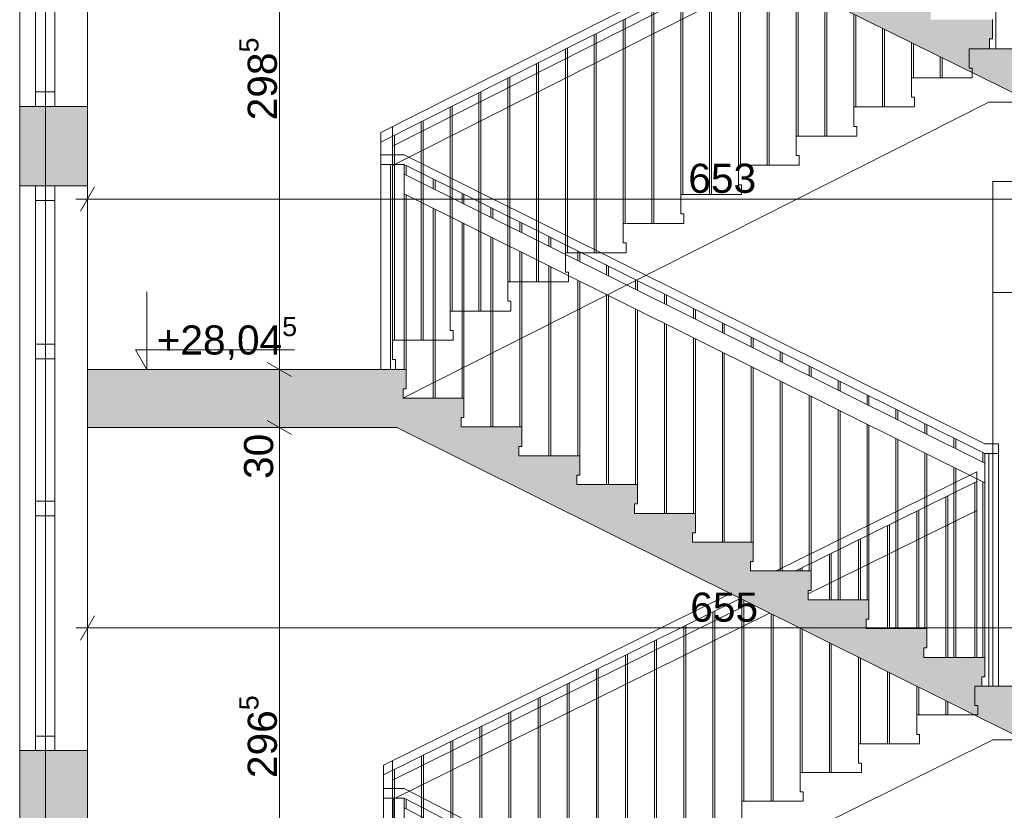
# Paper-space layout 'A-15 INWENTARYZACJA - PRZEKRÓJ' of a CAD drawing. Header units: millimetres. Extents: x 0 to 594, y 0 to 550.
# Tile 24 of 62: x 79 to 130, y 420 to 460. Entities that reach past the tile are written whole.
import ezdxf
from ezdxf.xclip import XClip

# ---------------------------------------------------------------- set-up
doc = ezdxf.new("R2010")
doc.units = ezdxf.units.MM
doc.header["$MEASUREMENT"] = 0
doc.header["$XCLIPFRAME"] = 0
doc.linetypes.add('DASHDOTX2', pattern=[1000, 500, -250, 0, -250])
doc.linetypes.add('PRZERYWANA', pattern=[5.64444, 2.82222, -2.82222])
for name, color, linetype, lineweight, true_color in [('A__balustrada_Nr_pióra__161', 7, 'Continuous', 5, 0x949494), ('A_osie_Nr_pióra__16', 7, 'Continuous', 5, 0x0f0f0f), ('A_pochwyt_Nr_pióra__161', 7, 'Continuous', 5, 0x949494), ('A_schody_Nr_pióra__9', 7, 'Continuous', 13, 0xadadad), ('A_stolarka_Nr_pióra__9', 7, 'Continuous', 13, 0xadadad), ('A_widok_Nr_pióra__121', 7, 'Continuous', 5, 0xcacaca)]:
    doc.layers.add(name, color=color, linetype=linetype, lineweight=lineweight, true_color=true_color)
doc.layers.add('A_podrys', color=7, linetype='Continuous')
doc.layers.add('A_ściany', color=7, linetype='Continuous')
for name, color, linetype, lineweight in [('A_schody_Nr_pióra__1', 7, 'Continuous', 20), ('A_stolarka_Nr_pióra__1', 7, 'Continuous', 20), ('A_strop_Nr_pióra__1', 7, 'Continuous', 20), ('A_wymiary_Nr_pióra__1', 7, 'Continuous', 20), ('A_wymiary_Nr_pióra__2', 8, 'Continuous', 13), ('A_ściany_Nr_pióra__1', 7, 'Continuous', 20)]:
    doc.layers.add(name, color=color, linetype=linetype, lineweight=lineweight)
doc.styles.add('STYL_AUTOMATYCZNY_1', font='arial.ttf')
doc.styles.add('STYL_AUTOMATYCZNY_4', font='arial.ttf')

# ---------------------------------------------------------------- blocks, each defined once
blk = doc.blocks.new('Rysunek_2_2', base_point=(-1563.001, -181.131))
at = {"linetype": 'Continuous', "lineweight": 0, "true_color": 0x000000}
h = blk.add_hatch(color=18, dxfattribs=at)
h.paths.add_polyline_path([(78.971, 521.258), (82.471, 521.258), (82.471, 526.771), (144.471, 526.771), (144.471, 492.058), (128.571, 492.058), (128.571, 487.833), (144.178, 487.833), (144.178, 485.033), (148.171, 485.033), (148.171, 458.833), (128.921, 458.833), (128.921, 459.335), (129.071, 459.335), (129.071, 460.335), (125.881, 460.335), (125.881, 460.838), (126.031, 460.838), (126.031, 461.838), (122.841, 461.838), (122.841, 462.34), (122.991, 462.34), (122.991, 463.34), (119.801, 463.34), (119.801, 463.842), (119.951, 463.842), (119.951, 464.842), (116.761, 464.842), (116.761, 465.345), (116.911, 465.345), (116.911, 466.345), (113.721, 466.345), (113.721, 466.847), (113.871, 466.847), (113.871, 467.847), (110.681, 467.847), (110.681, 468.349), (110.831, 468.349), (110.831, 469.349), (107.641, 469.349), (107.641, 469.851), (107.791, 469.851), (107.791, 470.851), (104.601, 470.851), (104.601, 471.354), (104.751, 471.354), (104.751, 472.354), (101.561, 472.354), (101.561, 472.856), (101.711, 472.856), (101.711, 473.856), (98.521, 473.856), (98.521, 474.358), (98.671, 474.358), (98.671, 475.358), (95.471, 475.358), (82.471, 475.358), (82.471, 472.158), (98.571, 472.158), (131.1, 456.083), (143.951, 456.083), (143.951, 452.033), (147.971, 452.033), (147.971, 425.983), (128.521, 425.983), (128.521, 426.467), (128.671, 426.467), (128.671, 427.467), (125.541, 427.467), (125.541, 427.951), (125.691, 427.951), (125.691, 428.951), (122.561, 428.951), (122.561, 429.435), (122.711, 429.435), (122.711, 430.435), (119.581, 430.435), (119.581, 430.92), (119.731, 430.92), (119.731, 431.92), (116.601, 431.92), (116.601, 432.404), (116.751, 432.404), (116.751, 433.404), (113.621, 433.404), (113.621, 433.888), (113.771, 433.888), (113.771, 434.888), (110.641, 434.888), (110.641, 435.372), (110.791, 435.372), (110.791, 436.372), (107.661, 436.372), (107.661, 436.856), (107.811, 436.856), (107.811, 437.856), (104.681, 437.856), (104.681, 438.34), (104.831, 438.34), (104.831, 439.34), (101.701, 439.34), (101.701, 439.824), (101.851, 439.824), (101.851, 440.824), (98.721, 440.824), (98.721, 441.308), (98.871, 441.308), (98.871, 442.308), (98.321, 442.308), (82.471, 442.308), (82.471, 439.308), (98.4, 439.308), (130.728, 423.208), (144.291, 423.208), (144.291, 419.148), (147.671, 419.148), (147.671, 393.008), (128.121, 393.008), (128.121, 393.522), (128.271, 393.522), (128.271, 394.522), (125.181, 394.522), (125.181, 395.035), (125.331, 395.035), (125.331, 396.035), (122.241, 396.035), (122.241, 396.549), (122.391, 396.549), (122.391, 397.549), (119.301, 397.549), (119.301, 398.063), (119.451, 398.063), (119.451, 399.063), (116.361, 399.063), (116.361, 399.576), (116.511, 399.576), (116.511, 400.576), (113.421, 400.576), (113.421, 401.09), (113.571, 401.09), (113.571, 402.09), (110.481, 402.09), (110.481, 402.604), (110.631, 402.604), (110.631, 403.604), (107.541, 403.604), (107.541, 404.117), (107.691, 404.117), (107.691, 405.117), (104.601, 405.117), (104.601, 405.631), (104.751, 405.631), (104.751, 406.631), (101.661, 406.631), (101.661, 407.145), (101.811, 407.145), (101.811, 408.145), (98.721, 408.145), (98.721, 408.658), (98.871, 408.658), (98.871, 409.658), (95.671, 409.658), (82.471, 409.658), (82.471, 406.408), (98.817, 406.408), (131.205, 389.733), (143.851, 389.733), (143.851, 385.843), (147.471, 385.843), (147.471, 359.733), (128.121, 359.733), (128.121, 360.245), (128.271, 360.245), (128.271, 361.245), (125.091, 361.245), (125.091, 361.756), (125.241, 361.756), (125.241, 362.756), (122.061, 362.756), (122.061, 363.267), (122.211, 363.267), (122.211, 364.267), (119.031, 364.267), (119.031, 364.779), (119.181, 364.779), (119.181, 365.779), (116.001, 365.779), (116.001, 366.29), (116.151, 366.29), (116.151, 367.29), (112.971, 367.29), (112.971, 367.801), (113.121, 367.801), (113.121, 368.801), (109.941, 368.801), (109.941, 369.313), (110.091, 369.313), (110.091, 370.313), (106.911, 370.313), (106.911, 370.824), (107.061, 370.824), (107.061, 371.824), (103.881, 371.824), (103.881, 372.335), (104.031, 372.335), (104.031, 373.335), (100.851, 373.335), (100.851, 373.847), (101.001, 373.847), (101.001, 374.847), (97.821, 374.847), (97.821, 375.358), (97.971, 375.358), (97.971, 376.358), (94.771, 376.358), (82.471, 376.358), (82.471, 373.208), (97.746, 373.208), (130.725, 356.758), (144.201, 356.758), (144.201, 353.088), (148.071, 353.088), (148.071, 326.658), (128.521, 326.658), (128.521, 327.154), (128.671, 327.154), (128.671, 328.154), (125.521, 328.154), (125.521, 328.649), (125.671, 328.649), (125.671, 329.649), (122.521, 329.649), (122.521, 330.145), (122.671, 330.145), (122.671, 331.145), (119.521, 331.145), (119.521, 331.64), (119.671, 331.64), (119.671, 332.64), (116.521, 332.64), (116.521, 333.135), (116.671, 333.135), (116.671, 334.135), (113.521, 334.135), (113.521, 334.631), (113.671, 334.631), (113.671, 335.631), (110.521, 335.631), (110.521, 336.126), (110.671, 336.126), (110.671, 337.126), (107.521, 337.126), (107.521, 337.622), (107.671, 337.622), (107.671, 338.622), (104.521, 338.622), (104.521, 339.117), (104.671, 339.117), (104.671, 340.117), (101.521, 340.117), (101.521, 340.613), (101.671, 340.613), (101.671, 341.613), (98.521, 341.613), (98.521, 342.108), (98.671, 342.108), (98.671, 343.108), (95.471, 343.108), (82.471, 343.108), (82.471, 340.108), (98.177, 340.108), (131.528, 323.483), (144.014, 323.483), (144.014, 319.913), (147.971, 319.913), (147.971, 293.683), (147.771, 293.683), (128.421, 293.683), (128.421, 294.185), (128.571, 294.185), (128.571, 295.185), (125.441, 295.185), (125.441, 295.688), (125.591, 295.688), (125.591, 296.688), (122.461, 296.688), (122.461, 297.19), (122.611, 297.19), (122.611, 298.19), (119.481, 298.19), (119.481, 298.692), (119.631, 298.692), (119.631, 299.692), (116.501, 299.692), (116.501, 300.195), (116.651, 300.195), (116.651, 301.195), (113.521, 301.195), (113.521, 301.697), (113.671, 301.697), (113.671, 302.697), (110.541, 302.697), (110.541, 303.199), (110.691, 303.199), (110.691, 304.199), (107.561, 304.199), (107.561, 304.701), (107.711, 304.701), (107.711, 305.701), (104.581, 305.701), (104.581, 306.204), (104.731, 306.204), (104.731, 307.204), (101.601, 307.204), (101.601, 307.706), (101.751, 307.706), (101.751, 308.706), (98.621, 308.706), (98.621, 309.208), (98.771, 309.208), (98.771, 310.208), (95.571, 310.208), (82.471, 310.208), (82.471, 307.008), (98.657, 307.008), (131.337, 290.533), (143.821, 290.533), (143.821, 286.843), (147.771, 286.843), (147.771, 260.633), (128.171, 260.633), (128.121, 260.633), (128.121, 261.099), (128.271, 261.099), (128.271, 262.099), (125.161, 262.099), (125.161, 262.565), (125.311, 262.565), (125.311, 263.565), (122.201, 263.565), (122.201, 264.031), (122.351, 264.031), (122.351, 265.031), (119.241, 265.031), (119.241, 265.497), (119.391, 265.497), (119.391, 266.497), (116.281, 266.497), (116.281, 266.963), (116.431, 266.963), (116.431, 267.963), (113.321, 267.963), (113.321, 268.429), (113.471, 268.429), (113.471, 269.429), (110.361, 269.429), (110.361, 269.895), (110.511, 269.895), (110.511, 270.895), (107.401, 270.895), (107.401, 271.36), (107.551, 271.36), (107.551, 272.36), (104.441, 272.36), (104.441, 272.826), (104.591, 272.826), (104.591, 273.826), (101.481, 273.826), (101.481, 274.292), (101.631, 274.292), (101.631, 275.292), (98.521, 275.292), (98.521, 275.758), (98.671, 275.758), (98.671, 276.758), (95.471, 276.758), (82.471, 276.758), (82.471, 273.908), (97.936, 273.908), (129.941, 258.058), (144.279, 258.058), (144.279, 254.058), (148.071, 254.058), (148.171, 254.058), (148.171, 227.858), (148.071, 227.858), (128.821, 227.858), (128.821, 228.317), (128.971, 228.317), (128.971, 229.317), (125.791, 229.317), (125.791, 229.776), (125.941, 229.776), (125.941, 230.776), (122.761, 230.776), (122.761, 231.235), (122.911, 231.235), (122.911, 232.235), (119.731, 232.235), (119.731, 232.695), (119.881, 232.695), (119.881, 233.695), (116.701, 233.695), (116.701, 234.154), (116.851, 234.154), (116.851, 235.154), (113.671, 235.154), (113.671, 235.613), (113.821, 235.613), (113.821, 236.613), (110.641, 236.613), (110.641, 237.072), (110.791, 237.072), (110.791, 238.072), (107.611, 238.072), (107.611, 238.531), (107.761, 238.531), (107.761, 239.531), (104.581, 239.531), (104.581, 239.99), (104.731, 239.99), (104.731, 240.99), (101.551, 240.99), (101.551, 241.449), (101.701, 241.449), (101.701, 242.449), (98.521, 242.449), (98.521, 242.908), (98.671, 242.908), (98.671, 243.908), (95.471, 243.908), (82.471, 243.908), (82.471, 257.508), (80.778, 257.508), (80.778, 257.458), (79.778, 257.458), (79.778, 257.508), (78.971, 257.508), (78.971, 128.858), (78.971, 108.706), (172.701, 108.706), (223.521, 108.706), (304.19, 108.706), (545.864, 108.706), (545.864, 212.647), (540.844, 212.647), (540.844, 210.897), (524.894, 210.897), (524.894, 211.43), (525.044, 211.43), (525.044, 212.43), (521.953, 212.43), (521.953, 212.963), (522.103, 212.963), (522.103, 213.963), (519.012, 213.963), (519.012, 214.496), (519.162, 214.496), (519.162, 215.496), (516.071, 215.496), (516.071, 216.029), (516.221, 216.029), (516.221, 217.029), (513.13, 217.029), (513.13, 217.562), (513.28, 217.562), (513.28, 218.562), (510.189, 218.562), (510.189, 219.095), (510.339, 219.095), (510.339, 220.095), (507.248, 220.095), (507.248, 220.628), (507.398, 220.628), (507.398, 221.628), (504.307, 221.628), (504.307, 222.161), (504.457, 222.161), (504.457, 223.161), (501.366, 223.161), (501.366, 223.694), (501.516, 223.694), (501.516, 224.694), (498.425, 224.694), (498.425, 225.226), (498.575, 225.226), (498.575, 226.226), (495.849, 226.226), (495.484, 226.226), (495.484, 226.759), (495.634, 226.759), (495.634, 227.759), (495.554, 227.759), (477.104, 227.759), (477.104, 254.109), (479.494, 254.109), (479.494, 257.939), (494.161, 257.939), (524.302, 242.503), (527.184, 241.027), (540.844, 241.027), (540.844, 243.977), (524.714, 243.977), (524.714, 244.505), (524.864, 244.505), (524.864, 245.505), (521.731, 245.505), (521.731, 246.033), (521.881, 246.033), (521.881, 247.033), (518.748, 247.033), (518.748, 247.56), (518.898, 247.56), (518.898, 248.56), (515.765, 248.56), (515.765, 249.088), (515.915, 249.088), (515.915, 250.088), (512.782, 250.088), (512.782, 250.616), (512.932, 250.616), (512.932, 251.616), (509.799, 251.616), (509.799, 252.144), (509.949, 252.144), (509.949, 253.144), (506.816, 253.144), (506.816, 253.671), (506.966, 253.671), (506.966, 254.671), (503.833, 254.671), (503.833, 255.199), (503.983, 255.199), (503.983, 256.199), (500.85, 256.199), (500.85, 256.727), (501, 256.727), (501, 257.727), (497.867, 257.727), (497.867, 258.255), (498.017, 258.255), (498.017, 259.255), (495.067, 259.255), (494.884, 259.255), (494.884, 259.782), (495.034, 259.782), (495.034, 260.782), (494.924, 260.782), (494.774, 260.782), (491.904, 260.782), (476.524, 260.782), (476.494, 260.782), (476.494, 287.012), (478.924, 287.012), (478.924, 290.882), (494.18, 290.882), (524.493, 275.514), (528.116, 273.677), (540.844, 273.677), (540.844, 276.987), (527.733, 276.987), (524.904, 276.987), (524.904, 277.513), (525.054, 277.513), (525.054, 278.513), (521.894, 278.513), (521.894, 279.039), (522.044, 279.039), (522.044, 280.039), (518.884, 280.039), (518.884, 280.565), (519.034, 280.565), (519.034, 281.565), (515.874, 281.565), (515.874, 282.091), (516.024, 282.091), (516.024, 283.091), (512.864, 283.091), (512.864, 283.617), (513.014, 283.617), (513.014, 284.617), (509.854, 284.617), (509.854, 285.143), (510.004, 285.143), (510.004, 286.143), (506.844, 286.143), (506.844, 286.669), (506.994, 286.669), (506.994, 287.669), (503.834, 287.669), (503.834, 288.195), (503.984, 288.195), (503.984, 289.195), (500.824, 289.195), (500.824, 289.721), (500.974, 289.721), (500.974, 290.721), (497.814, 290.721), (497.814, 291.247), (497.964, 291.247), (497.964, 292.247), (494.804, 292.247), (494.804, 292.271), (494.804, 292.773), (494.954, 292.773), (494.954, 293.773), (494.924, 293.773), (494.454, 293.773), (476.824, 293.773), (476.824, 319.773), (478.994, 319.773), (478.994, 323.723), (495.855, 323.723), (524.618, 308.913), (528.086, 307.127), (540.844, 307.127), (540.844, 310.427), (524.954, 310.427), (524.954, 310.959), (525.104, 310.959), (525.104, 311.959), (521.98, 311.959), (521.98, 312.49), (522.13, 312.49), (522.13, 313.49), (519.006, 313.49), (519.006, 314.021), (519.156, 314.021), (519.156, 315.021), (516.032, 315.021), (516.032, 315.553), (516.182, 315.553), (516.182, 316.553), (513.058, 316.553), (513.058, 317.084), (513.208, 317.084), (513.208, 318.084), (510.084, 318.084), (510.084, 318.615), (510.234, 318.615), (510.234, 319.615), (507.11, 319.615), (507.11, 320.147), (507.26, 320.147), (507.26, 321.147), (504.136, 321.147), (504.136, 321.678), (504.286, 321.678), (504.286, 322.678), (501.162, 322.678), (501.162, 323.21), (501.312, 323.21), (501.312, 324.21), (498.188, 324.21), (498.188, 324.741), (498.338, 324.741), (498.338, 325.741), (495.214, 325.741), (495.214, 325.759), (495.214, 326.272), (495.364, 326.272), (495.364, 327.272), (494.884, 327.272), (492.234, 327.272), (476.744, 327.272), (476.744, 353.502), (479.104, 353.502), (479.104, 357.272), (494.171, 357.272), (524.472, 342.222), (527.824, 340.557), (540.844, 340.557), (540.844, 343.717), (524.834, 343.717), (524.834, 344.21), (524.984, 344.21), (524.984, 345.21), (521.828, 345.21), (521.828, 345.703), (521.978, 345.703), (521.978, 346.703), (518.822, 346.703), (518.822, 347.196), (518.972, 347.196), (518.972, 348.196), (515.816, 348.196), (515.816, 348.689), (515.966, 348.689), (515.966, 349.689), (512.81, 349.689), (512.81, 350.182), (512.96, 350.182), (512.96, 351.182), (509.804, 351.182), (509.804, 351.676), (509.954, 351.676), (509.954, 352.676), (506.798, 352.676), (506.798, 353.169), (506.948, 353.169), (506.948, 354.169), (503.792, 354.169), (503.792, 354.662), (503.942, 354.662), (503.942, 355.662), (503.693, 355.662), (500.786, 355.662), (500.786, 356.155), (500.936, 356.155), (500.936, 357.155), (500.69, 357.155), (497.78, 357.155), (497.78, 357.648), (497.93, 357.648), (497.93, 358.648), (497.687, 358.648), (495.09, 358.648), (494.774, 358.648), (494.774, 359.141), (494.924, 359.141), (494.924, 360.141), (476.674, 360.141), (476.674, 386.401), (478.894, 386.401), (478.894, 389.901), (495.646, 389.901), (524.664, 375.537), (528.34, 373.717), (540.844, 373.717), (540.844, 377.057), (524.974, 377.057), (524.974, 377.542), (525.124, 377.542), (525.124, 378.542), (521.974, 378.542), (521.974, 379.027), (522.124, 379.027), (522.124, 380.027), (518.974, 380.027), (518.974, 380.512), (519.124, 380.512), (519.124, 381.512), (515.974, 381.512), (515.974, 381.997), (516.124, 381.997), (516.124, 382.997), (512.974, 382.997), (512.974, 383.482), (513.124, 383.482), (513.124, 384.482), (509.974, 384.482), (509.974, 384.967), (510.124, 384.967), (510.124, 385.967), (506.974, 385.967), (506.974, 386.452), (507.124, 386.452), (507.124, 387.452), (503.974, 387.452), (503.974, 387.937), (504.124, 387.937), (504.124, 388.937), (500.974, 388.937), (500.974, 389.422), (501.124, 389.422), (501.124, 390.422), (497.974, 390.422), (497.974, 390.907), (498.124, 390.907), (498.124, 391.907), (494.974, 391.907), (494.974, 392.392), (495.124, 392.392), (495.124, 393.392), (476.594, 393.392), (476.594, 419.552), (478.984, 419.552), (478.984, 423.322), (494.208, 423.322), (524.534, 408.57), (528.158, 406.807), (540.844, 406.807), (540.844, 410.087), (524.844, 410.087), (524.844, 410.563), (524.994, 410.563), (524.994, 411.563), (521.81, 411.563), (521.81, 412.039), (521.96, 412.039), (521.96, 413.039), (518.776, 413.039), (518.776, 413.515), (518.926, 413.515), (518.926, 414.515), (515.742, 414.515), (515.742, 414.991), (515.892, 414.991), (515.892, 415.991), (512.708, 415.991), (512.708, 416.467), (512.858, 416.467), (512.858, 417.467), (509.674, 417.467), (509.674, 417.943), (509.824, 417.943), (509.824, 418.943), (506.64, 418.943), (506.64, 419.419), (506.79, 419.419), (506.79, 420.419), (503.606, 420.419), (503.606, 420.895), (503.756, 420.895), (503.756, 421.895), (500.572, 421.895), (500.572, 422.37), (500.722, 422.37), (500.722, 423.37), (497.538, 423.37), (497.538, 423.846), (497.688, 423.846), (497.688, 424.846), (494.504, 424.846), (494.504, 425.322), (494.654, 425.322), (494.654, 426.322), (476.524, 426.322), (476.524, 452.452), (478.296, 452.452), (478.296, 456.352), (494.145, 456.352), (527.939, 439.877), (540.844, 439.877), (540.844, 442.957), (525.044, 442.957), (525.044, 443.423), (525.194, 443.423), (525.194, 444.423), (522.038, 444.423), (522.038, 444.888), (522.188, 444.888), (522.188, 445.888), (519.032, 445.888), (519.032, 446.354), (519.182, 446.354), (519.182, 447.354), (516.026, 447.354), (516.026, 447.819), (516.176, 447.819), (516.176, 448.819), (513.02, 448.819), (513.02, 449.285), (513.17, 449.285), (513.17, 450.285), (510.014, 450.285), (510.014, 450.75), (510.164, 450.75), (510.164, 451.75), (507.008, 451.75), (507.008, 452.215), (507.158, 452.215), (507.158, 453.215), (504.002, 453.215), (504.002, 453.681), (504.152, 453.681), (504.152, 454.681), (500.996, 454.681), (500.996, 455.146), (501.146, 455.146), (501.146, 456.146), (497.99, 456.146), (497.99, 456.612), (498.14, 456.612), (498.14, 457.612), (494.984, 457.612), (494.984, 458.077), (495.134, 458.077), (495.134, 459.077), (476.554, 459.077), (476.554, 485.297), (478.654, 485.297), (478.654, 488.687), (540.844, 488.687), (540.844, 485.317), (545.864, 485.317), (545.864, 508.739), (540.844, 508.739), (540.844, 506.896), (346.273, 506.896), (346.273, 532.459), (344.115, 532.459), (344.115, 530.095), (82.471, 530.095), (82.471, 532.459), (78.971, 532.459)])
h.paths.add_polyline_path([(95.471, 211.358), (82.471, 211.358), (82.471, 241.358), (97.329, 241.358), (131.386, 224.958), (144.133, 224.958), (144.133, 221.358), (148.071, 221.358), (148.071, 194.858), (128.521, 194.858), (128.521, 195.358), (128.671, 195.358), (128.671, 196.358), (125.521, 196.358), (125.521, 196.858), (125.671, 196.858), (125.671, 197.858), (122.521, 197.858), (122.521, 198.358), (122.671, 198.358), (122.671, 199.358), (119.521, 199.358), (119.521, 199.858), (119.671, 199.858), (119.671, 200.858), (116.521, 200.858), (116.521, 201.358), (116.671, 201.358), (116.671, 202.358), (113.521, 202.358), (113.521, 202.858), (113.671, 202.858), (113.671, 203.858), (110.521, 203.858), (110.521, 204.358), (110.671, 204.358), (110.671, 205.358), (107.521, 205.358), (107.521, 205.858), (107.671, 205.858), (107.671, 206.858), (104.521, 206.858), (104.521, 207.358), (104.671, 207.358), (104.671, 208.358), (101.521, 208.358), (101.521, 208.858), (101.671, 208.858), (101.671, 209.858), (98.521, 209.858), (98.521, 210.358), (98.671, 210.358), (98.671, 211.358)], flags=0)
h.paths.add_polyline_path([(82.471, 145.158), (82.471, 175.258), (98.262, 175.258), (131.328, 158.558), (144.571, 158.558), (144.571, 155.088), (147.971, 155.088), (147.971, 128.858), (126.421, 128.858), (126.421, 129.488), (126.571, 129.488), (126.571, 130.488), (123.477, 130.488), (123.477, 131.118), (123.627, 131.118), (123.627, 132.118), (120.532, 132.118), (120.532, 132.748), (120.682, 132.748), (120.682, 133.748), (117.588, 133.748), (117.588, 134.378), (117.738, 134.378), (117.738, 135.378), (114.643, 135.378), (114.643, 136.008), (114.793, 136.008), (114.793, 137.008), (111.699, 137.008), (111.699, 137.638), (111.849, 137.638), (111.849, 138.638), (108.754, 138.638), (108.754, 139.268), (108.904, 139.268), (108.904, 140.268), (105.81, 140.268), (105.81, 140.898), (105.96, 140.898), (105.96, 141.898), (102.865, 141.898), (102.865, 142.528), (103.015, 142.528), (103.015, 143.528), (99.921, 143.528), (99.921, 144.158), (100.071, 144.158), (100.071, 145.158), (96.871, 145.158)], flags=0)
h.paths.add_polyline_path([(98.571, 178.358), (82.471, 178.358), (82.471, 208.858), (97.167, 208.858), (130.967, 191.958), (144.129, 191.958), (144.129, 188.388), (147.871, 188.388), (147.871, 161.858), (131.471, 161.858), (128.271, 161.858), (128.121, 161.858), (128.121, 162.358), (128.271, 162.358), (128.271, 163.358), (125.151, 163.358), (125.151, 163.858), (125.301, 163.858), (125.301, 164.858), (122.181, 164.858), (122.181, 165.358), (122.331, 165.358), (122.331, 166.358), (119.211, 166.358), (119.211, 166.858), (119.361, 166.858), (119.361, 167.858), (116.241, 167.858), (116.241, 168.358), (116.391, 168.358), (116.391, 169.358), (113.271, 169.358), (113.271, 169.858), (113.421, 169.858), (113.421, 170.858), (110.301, 170.858), (110.301, 171.358), (110.451, 171.358), (110.451, 172.358), (107.331, 172.358), (107.331, 172.858), (107.481, 172.858), (107.481, 173.858), (104.361, 173.858), (104.361, 174.358), (104.511, 174.358), (104.511, 175.358), (101.391, 175.358), (101.391, 175.858), (101.541, 175.858), (101.541, 176.858), (98.421, 176.858), (98.421, 177.358), (98.571, 177.358)], flags=0)
h.paths.add_polyline_path([(150.524, 494.366), (170.201, 494.366), (170.201, 116.835), (150.524, 116.835)], flags=0)
h.paths.add_polyline_path([(172.701, 496.906), (150.524, 496.906), (150.524, 507.797), (150.524, 526.771), (195.183, 526.771), (195.183, 496.906)], flags=0)
h.paths.add_polyline_path([(172.701, 224.871), (222.021, 224.871), (222.021, 215.858), (223.521, 215.858), (223.521, 227.858), (172.701, 227.858), (172.701, 257.637), (222.021, 257.637), (222.021, 248.858), (223.521, 248.858), (223.521, 260.633), (172.701, 260.633), (172.701, 290.657), (222.021, 290.657), (222.021, 281.633), (223.521, 281.633), (223.521, 293.683), (172.701, 293.683), (172.701, 323.677), (222.021, 323.677), (222.021, 314.683), (223.521, 314.683), (223.521, 326.858), (172.701, 326.858), (172.701, 356.697), (222.021, 356.697), (222.021, 347.858), (223.521, 347.858), (223.521, 359.933), (172.701, 359.933), (172.701, 389.633), (222.021, 389.633), (222.021, 380.933), (223.521, 380.933), (223.521, 393.158), (172.701, 393.158), (172.701, 422.653), (222.021, 422.653), (222.021, 414.158), (223.521, 414.158), (223.521, 426.133), (172.701, 426.133), (172.701, 455.673), (222.021, 455.673), (222.021, 447.133), (223.521, 447.133), (223.521, 458.833), (172.701, 458.833), (172.701, 488.693), (222.021, 488.693), (222.021, 479.833), (223.521, 479.833), (223.521, 494.535), (251.6, 494.535), (251.6, 116.835), (223.521, 116.835), (223.521, 128.858), (172.701, 128.858), (172.701, 158.494), (222.021, 158.494), (222.021, 149.858), (223.521, 149.858), (223.521, 161.858), (172.701, 161.858), (172.701, 191.682), (222.021, 191.682), (222.021, 182.858), (223.521, 182.858), (223.521, 194.858), (172.701, 194.858)], flags=0)
h.paths.add_polyline_path([(196.183, 496.906), (196.183, 526.771), (211.83, 526.771), (211.83, 522.206), (215.555, 522.206), (215.555, 526.771), (277.7, 526.771), (277.7, 522.206), (281.341, 522.206), (281.341, 526.771), (330.073, 526.771), (343.402, 526.771), (343.402, 520.253), (344.306, 520.253), (344.306, 491.91), (330.073, 491.91), (308.338, 491.91), (308.338, 496.906), (302.69, 496.906), (223.521, 496.906), (222.021, 496.906)], flags=0)
h.paths.add_polyline_path([(252.986, 194.858), (252.986, 221.358), (256.744, 221.358), (256.744, 224.268), (276.249, 224.268), (276.249, 221.358), (280.601, 221.358), (280.601, 215.858), (282.33, 215.858), (282.33, 227.858), (253.1, 227.858), (253.1, 254.133), (255.965, 254.133), (255.965, 257.043), (276.56, 257.043), (276.56, 254.133), (280.531, 254.133), (280.531, 248.858), (282.33, 248.858), (282.33, 260.633), (253.1, 260.633), (253.1, 286.843), (255.62, 286.843), (255.62, 290.033), (276.43, 290.033), (276.43, 286.843), (280.911, 286.843), (280.911, 281.633), (282.33, 281.633), (282.33, 293.683), (253.1, 293.683), (253.1, 319.913), (255.56, 319.913), (255.56, 323.193), (276.41, 323.193), (276.41, 319.913), (280.781, 319.913), (280.781, 314.683), (282.33, 314.683), (282.33, 326.858), (253.1, 326.858), (253.1, 353.088), (255.85, 353.088), (255.85, 356.348), (276.87, 356.348), (276.87, 353.088), (280.771, 353.088), (280.771, 347.858), (282.33, 347.858), (282.33, 359.933), (253.1, 359.933), (253.1, 385.843), (255.8, 385.843), (255.8, 389.443), (276.57, 389.443), (276.57, 385.843), (280.771, 385.843), (280.771, 380.933), (282.33, 380.933), (282.33, 393.158), (253.1, 393.158), (253.1, 419.148), (255.377, 419.148), (255.377, 423.278), (277.092, 423.278), (277.092, 419.148), (280.851, 419.148), (280.851, 414.158), (282.33, 414.158), (282.33, 426.133), (253.1, 426.133), (253.1, 451.983), (255.98, 451.983), (255.98, 456.083), (276.881, 456.083), (276.86, 451.983), (280.851, 451.983), (280.851, 447.133), (282.33, 447.133), (282.33, 458.833), (253.1, 458.833), (253.1, 485.003), (255.966, 485.003), (255.966, 488.143), (276.82, 488.143), (276.82, 485.003), (280.951, 485.003), (280.951, 479.833), (282.33, 479.833), (282.33, 494.535), (302.69, 494.535), (302.69, 116.835), (282.33, 116.835), (282.33, 128.858), (253.1, 128.858), (253.1, 155.358), (255.659, 155.358), (255.659, 158.458), (277.1, 158.458), (277.1, 155.358), (280.751, 155.358), (280.751, 149.858), (282.33, 149.858), (282.33, 161.858), (253.1, 161.858), (253.1, 188.358), (255.71, 188.358), (255.71, 191.268), (276.58, 191.268), (276.58, 188.358), (280.69, 188.358), (280.69, 182.858), (282.33, 182.858), (282.33, 194.858)], flags=0)
h.paths.add_polyline_path([(304.19, 158.737), (455.374, 158.737), (455.374, 128.858), (304.19, 128.858)], flags=0)
h.paths.add_polyline_path([(304.19, 323.831), (474.634, 323.831), (474.634, 293.683), (304.19, 293.683)], flags=0)
h.paths.add_polyline_path([(304.19, 224.831), (474.634, 224.831), (474.634, 194.858), (304.19, 194.858)], flags=0)
h.paths.add_polyline_path([(304.19, 458.833), (304.19, 488.842), (474.634, 488.842), (474.634, 458.833)], flags=0)
h.paths.add_polyline_path([(304.19, 290.656), (474.634, 290.656), (474.634, 260.633), (304.19, 260.633)], flags=0)
h.paths.add_polyline_path([(474.634, 393.158), (304.19, 393.158), (304.19, 423.106), (474.634, 423.106)], flags=0)
h.paths.add_polyline_path([(304.19, 356.906), (474.634, 356.906), (474.634, 326.858), (304.19, 326.858)], flags=0)
h.paths.add_polyline_path([(304.19, 161.658), (304.19, 191.831), (474.634, 191.831), (474.634, 161.658), (455.374, 161.658)], flags=0)
h.paths.add_polyline_path([(304.19, 227.858), (304.19, 257.606), (474.634, 257.606), (474.634, 227.858)], flags=0)
h.paths.add_polyline_path([(304.19, 426.133), (304.19, 455.806), (474.634, 455.806), (474.634, 426.133)], flags=0)
h.paths.add_polyline_path([(304.19, 359.933), (304.19, 390.131), (474.634, 390.131), (474.634, 360.141), (474.634, 359.933)], flags=0)
h.paths.add_polyline_path([(349.328, 491.91), (349.328, 503.872), (540.844, 503.872), (540.844, 491.91), (474.634, 491.91)], flags=0)
h.paths.add_polyline_path([(540.844, 129.007), (456.874, 129.007), (456.874, 158.737), (474.634, 158.737), (474.634, 155.257), (479.284, 155.257), (479.284, 158.737), (495.613, 158.737), (516.724, 148.936), (518.578, 148.076), (518.578, 147.553), (540.844, 147.553)], flags=0)
h.paths.add_polyline_path([(477.024, 188.328), (479.355, 188.328), (479.355, 192.081), (494.25, 192.081), (524.526, 177.003), (528.16, 175.193), (540.844, 175.193), (540.844, 150.553), (519.727, 150.553), (516.954, 150.553), (516.954, 151.941), (513.964, 151.941), (513.964, 153.329), (510.974, 153.329), (510.974, 154.717), (507.984, 154.717), (507.984, 156.106), (504.994, 156.106), (504.994, 157.494), (502.004, 157.494), (502.004, 158.882), (499.014, 158.882), (499.014, 160.27), (496.024, 160.27), (496.024, 161.658), (494.834, 161.658), (477.024, 161.658)], flags=0)
h.paths.add_polyline_path([(477.104, 220.828), (479.254, 220.828), (479.254, 224.558), (495.439, 224.558), (524.46, 209.432), (525.678, 208.797), (526.72, 208.797), (540.844, 208.797), (540.844, 178.537), (527.761, 178.537), (525.004, 178.537), (525.004, 179.014), (525.154, 179.014), (525.154, 180.014), (522.017, 180.014), (522.017, 180.49), (522.167, 180.49), (522.167, 181.49), (519.03, 181.49), (519.03, 181.967), (519.18, 181.967), (519.18, 182.967), (516.043, 182.967), (516.043, 183.443), (516.193, 183.443), (516.193, 184.443), (513.056, 184.443), (513.056, 184.919), (513.206, 184.919), (513.206, 185.919), (510.069, 185.919), (510.069, 186.396), (510.219, 186.396), (510.219, 187.396), (507.082, 187.396), (507.082, 187.872), (507.232, 187.872), (507.232, 188.872), (504.095, 188.872), (504.095, 189.349), (504.245, 189.349), (504.245, 190.349), (501.108, 190.349), (501.108, 190.825), (501.258, 190.825), (501.258, 191.825), (498.121, 191.825), (498.121, 192.302), (498.271, 192.302), (498.271, 193.302), (495.271, 193.302), (495.134, 193.302), (495.134, 193.778), (495.284, 193.778), (495.284, 194.778), (494.874, 194.778), (477.104, 194.778)], flags=0)
at = {"layer": 'A_ściany', "linetype": 'Continuous', "lineweight": 0, "true_color": 0x000000}
for points in [[(78.971, 451.758), (82.471, 451.758), (82.471, 455.858), (78.971, 455.858)], [(78.971, 418.708), (82.471, 418.708), (82.471, 422.658), (78.971, 422.658)]]:
    blk.add_hatch(color=18, dxfattribs=at).paths.add_polyline_path(points)
at = {"layer": 'A__balustrada_Nr_pióra__161', "color": 252, "linetype": 'Continuous', "lineweight": 5, "true_color": 0x949494}
for p, q in [((129.244, 458.833), (129.244, 471.335)), ((97.571, 442.308), (97.571, 453.358)), ((97.571, 453.358), (98.771, 453.358)), ((97.571, 452.858), (98.771, 452.858)), ((98.071, 442.308), (98.071, 452.858)), ((98.771, 442.308), (98.771, 452.858)), ((98.871, 452.308), (98.871, 452.808)), ((100.261, 451.616), (100.261, 452.116)), ((100.361, 451.566), (100.361, 452.066)), ((101.751, 450.874), (101.751, 451.374)), ((101.851, 450.824), (101.851, 451.324)), ((98.871, 442.308), (98.871, 451.308)), ((100.261, 440.824), (100.261, 450.616)), ((100.361, 440.824), (100.361, 450.566)), ((103.241, 450.132), (103.241, 450.632)), ((103.341, 450.082), (103.341, 450.582)), ((101.751, 440.824), (101.751, 449.874)), ((101.851, 440.824), (101.851, 449.824)), ((104.731, 449.39), (104.731, 449.89)), ((104.831, 449.34), (104.831, 449.84)), ((103.241, 439.34), (103.241, 449.132)), ((103.341, 439.34), (103.341, 449.082)), ((106.221, 448.648), (106.221, 449.148)), ((106.321, 448.598), (106.321, 449.098)), ((104.731, 439.34), (104.731, 448.39)), ((104.831, 439.34), (104.831, 448.34)), ((107.711, 447.906), (107.711, 448.406)), ((107.811, 447.856), (107.811, 448.356)), ((106.221, 437.856), (106.221, 447.648)), ((106.321, 437.856), (106.321, 447.598)), ((109.201, 447.164), (109.201, 447.664)), ((109.301, 447.114), (109.301, 447.614)), ((107.711, 437.856), (107.711, 446.906)), ((107.811, 437.856), (107.811, 446.856)), ((110.691, 446.422), (110.691, 446.922)), ((110.791, 446.372), (110.791, 446.872)), ((109.201, 436.372), (109.201, 446.164)), ((109.301, 436.372), (109.301, 446.114)), ((112.181, 445.68), (112.181, 446.18)), ((112.281, 445.63), (112.281, 446.13)), ((110.691, 436.372), (110.691, 445.422)), ((110.791, 436.372), (110.791, 445.372)), ((113.671, 444.938), (113.671, 445.438)), ((113.771, 444.888), (113.771, 445.388)), ((112.181, 434.888), (112.181, 444.68)), ((112.281, 434.888), (112.281, 444.63)), ((115.161, 444.196), (115.161, 444.696)), ((115.261, 444.146), (115.261, 444.646)), ((113.671, 434.888), (113.671, 443.938)), ((113.771, 434.888), (113.771, 443.888)), ((116.651, 443.453), (116.651, 443.953)), ((116.751, 443.404), (116.751, 443.904)), ((118.141, 442.711), (118.141, 443.211)), ((115.161, 433.404), (115.161, 443.196)), ((115.261, 433.404), (115.261, 443.146)), ((118.241, 442.662), (118.241, 443.162)), ((116.651, 433.404), (116.651, 442.453)), ((116.751, 433.404), (116.751, 442.404)), ((119.631, 441.969), (119.631, 442.469)), ((119.731, 441.92), (119.731, 442.42)), ((118.141, 431.92), (118.141, 441.711)), ((121.121, 441.227), (121.121, 441.727)), ((118.241, 431.92), (118.241, 441.662)), ((121.221, 441.178), (121.221, 441.678)), ((119.631, 431.92), (119.631, 440.969)), ((119.731, 431.92), (119.731, 440.92)), ((122.611, 440.485), (122.611, 440.985)), ((122.711, 440.435), (122.711, 440.935)), ((121.121, 430.435), (121.121, 440.227)), ((121.221, 430.435), (121.221, 440.178)), ((124.101, 439.743), (124.101, 440.243)), ((124.201, 439.693), (124.201, 440.193)), ((122.611, 430.435), (122.611, 439.485)), ((122.711, 430.435), (122.711, 439.435)), ((125.591, 439.001), (125.591, 439.501)), ((125.691, 438.951), (125.691, 439.451)), ((124.101, 428.951), (124.101, 438.743)), ((124.201, 428.951), (124.201, 438.693)), ((127.081, 438.259), (127.081, 438.759)), ((127.181, 438.209), (127.181, 438.709)), ((129.384, 438.467), (128.671, 438.467)), ((129.384, 425.983), (129.384, 438.467)), ((125.591, 428.951), (125.591, 438.001)), ((125.691, 428.951), (125.691, 437.951)), ((128.571, 437.517), (128.571, 438.017)), ((128.671, 427.467), (128.671, 437.967)), ((129.384, 437.967), (128.671, 437.967)), ((128.884, 425.983), (128.884, 437.967)), ((127.081, 427.467), (127.081, 437.259)), ((127.181, 427.467), (127.181, 437.209)), ((128.571, 427.467), (128.571, 436.517)), ((97.709, 409.658), (97.709, 420.71)), ((97.709, 420.71), (98.771, 420.71)), ((97.709, 420.21), (98.771, 420.21)), ((98.211, 409.658), (98.211, 420.21)), ((98.771, 409.658), (98.771, 420.21)), ((98.871, 419.658), (98.871, 420.158))]:
    blk.add_line(p, q, dxfattribs=at)
at = {"layer": 'A_osie_Nr_pióra__16', "color": 250, "linetype": 'DASHDOTX2', "lineweight": 5, "true_color": 0x0f0f0f}
blk.add_line((80.296, 501.211), (80.296, 142.962), dxfattribs=at)
at = {"layer": 'A_pochwyt_Nr_pióra__161', "color": 252, "linetype": 'Continuous', "lineweight": 5, "true_color": 0x949494}
for p, q in [((128.671, 438.467), (98.771, 453.358)), ((128.671, 437.967), (98.771, 452.858)), ((128.671, 437.467), (98.771, 452.358)), ((128.671, 436.467), (98.771, 451.358)), ((128.271, 405.522), (98.771, 420.71)), ((128.271, 405.022), (98.771, 420.21)), ((128.271, 404.522), (98.771, 419.71))]:
    blk.add_line(p, q, dxfattribs=at)
at = {"layer": 'A_schody_Nr_pióra__1', "color": 7, "linetype": 'Continuous', "lineweight": 20}
for p, q in [((98.571, 472.158), (131.1, 456.083)), ((129.071, 459.335), (129.071, 460.335)), ((129.071, 459.335), (128.921, 459.335)), ((128.921, 458.833), (128.921, 459.335)), ((98.871, 442.308), (95.671, 442.308)), ((98.871, 441.308), (98.871, 442.308)), ((98.871, 441.308), (98.721, 441.308)), ((98.721, 440.824), (98.721, 441.308)), ((101.851, 440.824), (98.721, 440.824)), ((101.851, 439.824), (101.851, 440.824)), ((101.851, 439.824), (101.701, 439.824)), ((101.701, 439.34), (101.701, 439.824)), ((98.4, 439.308), (130.728, 423.208)), ((104.831, 439.34), (101.701, 439.34)), ((104.831, 438.34), (104.831, 439.34)), ((104.831, 438.34), (104.681, 438.34)), ((104.681, 437.856), (104.681, 438.34)), ((107.811, 437.856), (104.681, 437.856)), ((107.811, 436.856), (107.811, 437.856)), ((107.811, 436.856), (107.661, 436.856)), ((107.661, 436.372), (107.661, 436.856)), ((110.791, 436.372), (107.661, 436.372)), ((110.791, 435.372), (110.791, 436.372)), ((110.791, 435.372), (110.641, 435.372)), ((110.641, 434.888), (110.641, 435.372)), ((113.771, 434.888), (110.641, 434.888)), ((113.771, 433.888), (113.771, 434.888)), ((113.771, 433.888), (113.621, 433.888)), ((113.621, 433.404), (113.621, 433.888)), ((116.751, 433.404), (113.621, 433.404)), ((116.751, 432.404), (116.751, 433.404)), ((116.751, 432.404), (116.601, 432.404)), ((116.601, 431.92), (116.601, 432.404)), ((119.731, 431.92), (116.601, 431.92)), ((119.731, 430.92), (119.731, 431.92)), ((119.731, 430.92), (119.581, 430.92)), ((119.581, 430.435), (119.581, 430.92)), ((122.711, 430.435), (119.581, 430.435)), ((122.711, 429.435), (122.711, 430.435)), ((122.711, 429.435), (122.561, 429.435)), ((122.561, 428.951), (122.561, 429.435)), ((125.691, 428.951), (122.561, 428.951)), ((125.691, 427.951), (125.691, 428.951)), ((125.691, 427.951), (125.541, 427.951)), ((125.541, 427.467), (125.541, 427.951)), ((128.671, 427.467), (125.541, 427.467)), ((128.671, 426.467), (128.671, 427.467)), ((128.671, 426.467), (128.521, 426.467)), ((128.521, 425.983), (128.521, 426.467))]:
    blk.add_line(p, q, dxfattribs=at)
at = {"layer": 'A_schody_Nr_pióra__9', "color": 253, "linetype": 'PRZERYWANA', "lineweight": 13, "true_color": 0xadadad}
for p, q in [((127.871, 458.833), (131.371, 458.833)), ((127.871, 457.833), (127.871, 458.833)), ((127.871, 457.833), (128.021, 457.833)), ((128.021, 457.605), (128.021, 457.833)), ((128.171, 425.983), (130.684, 425.983)), ((128.171, 424.983), (128.171, 425.983)), ((128.171, 424.983), (128.321, 424.983)), ((128.321, 424.499), (128.321, 424.983)), ((128.136, 424.499), (128.321, 424.499))]:
    blk.add_line(p, q, dxfattribs=at)
at = {"layer": 'A_schody_Nr_pióra__9', "color": 253, "linetype": 'Continuous', "lineweight": 13, "true_color": 0xadadad}
for p, q in [((128.021, 457.331), (128.021, 457.605)), ((124.901, 457.331), (128.021, 457.331)), ((124.901, 456.331), (124.901, 457.331)), ((98.71, 440.824), (128.878, 456.083)), ((124.901, 456.331), (125.051, 456.331)), ((125.051, 455.829), (125.051, 456.331)), ((131.1, 456.083), (128.878, 456.083)), ((121.931, 455.829), (125.051, 455.829)), ((121.931, 454.829), (121.931, 455.829)), ((121.931, 454.829), (122.081, 454.829)), ((122.081, 454.326), (122.081, 454.829)), ((118.961, 454.326), (122.081, 454.326)), ((118.961, 453.326), (118.961, 454.326)), ((118.961, 453.326), (119.111, 453.326)), ((119.111, 452.824), (119.111, 453.326)), ((115.991, 452.824), (119.111, 452.824)), ((115.991, 451.824), (115.991, 452.824)), ((113.021, 451.322), (116.141, 451.322)), ((113.021, 450.322), (113.021, 451.322)), ((115.991, 451.824), (116.141, 451.824)), ((116.141, 451.322), (116.141, 451.824)), ((113.021, 450.322), (113.171, 450.322)), ((113.171, 449.82), (113.171, 450.322)), ((110.051, 449.82), (113.171, 449.82)), ((110.051, 448.82), (110.051, 449.82)), ((110.051, 448.82), (110.201, 448.82)), ((110.201, 448.317), (110.201, 448.82)), ((107.081, 448.317), (110.201, 448.317)), ((107.081, 447.317), (107.081, 448.317)), ((107.081, 447.317), (107.231, 447.317)), ((107.231, 446.815), (107.231, 447.317)), ((104.111, 446.815), (107.231, 446.815)), ((104.111, 445.815), (104.111, 446.815)), ((104.111, 445.815), (104.261, 445.815)), ((104.261, 445.313), (104.261, 445.815)), ((101.141, 445.313), (104.261, 445.313)), ((101.141, 444.313), (101.141, 445.313)), ((101.141, 444.313), (101.291, 444.313)), ((101.291, 443.81), (101.291, 444.313)), ((98.171, 443.81), (101.291, 443.81)), ((98.171, 442.81), (98.171, 443.81)), ((98.171, 442.81), (98.321, 442.81)), ((98.321, 442.308), (98.321, 442.81)), ((125.171, 424.499), (128.136, 424.499)), ((125.171, 423.499), (125.171, 424.499)), ((125.171, 423.499), (125.321, 423.499)), ((125.321, 423.015), (125.321, 423.499)), ((98.721, 408.183), (129.094, 423.208)), ((122.171, 423.015), (125.321, 423.015)), ((122.171, 422.015), (122.171, 423.015)), ((129.094, 423.208), (130.728, 423.208)), ((122.171, 422.015), (122.321, 422.015)), ((122.321, 421.531), (122.321, 422.015)), ((119.171, 421.531), (122.321, 421.531)), ((119.171, 420.531), (119.171, 421.531)), ((119.171, 420.531), (119.321, 420.531)), ((119.321, 420.047), (119.321, 420.531)), ((116.171, 420.047), (119.321, 420.047)), ((116.171, 419.047), (116.171, 420.047))]:
    blk.add_line(p, q, dxfattribs=at)
at = {"layer": 'A_stolarka_Nr_pióra__1', "color": 7, "linetype": 'Continuous', "lineweight": 20}
for p, q in [((79.778, 484.858), (79.778, 455.858)), ((80.778, 484.858), (80.778, 455.858)), ((79.778, 456.608), (80.778, 456.608)), ((78.971, 455.858), (82.471, 455.858)), ((78.971, 451.758), (82.471, 451.758)), ((79.778, 451.758), (79.778, 422.658)), ((80.778, 451.758), (80.778, 422.658)), ((79.778, 451.008), (80.778, 451.008)), ((79.778, 443.603), (80.778, 443.603)), ((79.778, 442.853), (80.778, 442.853)), ((79.778, 435.508), (80.778, 435.508)), ((79.778, 434.758), (80.778, 434.758)), ((79.778, 423.408), (80.778, 423.408)), ((78.971, 422.658), (82.471, 422.658))]:
    blk.add_line(p, q, dxfattribs=at)
at = {"layer": 'A_stolarka_Nr_pióra__9', "color": 253, "linetype": 'Continuous', "lineweight": 13, "true_color": 0xadadad}
for p, q in [((129.088, 451.983), (129.088, 425.983)), ((143.968, 451.983), (129.088, 451.983)), ((143.968, 446.261), (129.088, 446.261)), ((143.968, 425.983), (129.088, 425.983))]:
    blk.add_line(p, q, dxfattribs=at)
at = {"layer": 'A_strop_Nr_pióra__1', "color": 7, "linetype": 'Continuous', "lineweight": 20}
for p, q in [((129.978, 458.833), (128.921, 458.833)), ((82.471, 442.308), (98.321, 442.308)), ((82.471, 439.308), (98.4, 439.308)), ((128.521, 425.983), (129.088, 425.983))]:
    blk.add_line(p, q, dxfattribs=at)
at = {"layer": 'A_widok_Nr_pióra__121', "color": 9, "linetype": 'Continuous', "lineweight": 5, "true_color": 0xcacaca}
for p, q in [((97.571, 454.507), (115.717, 463.685)), ((97.571, 454.007), (116.217, 463.438)), ((98.171, 453.81), (116.717, 463.191)), ((115.991, 452.824), (115.991, 463.324)), ((116.091, 452.824), (116.091, 463.375)), ((98.171, 452.81), (117.717, 462.697)), ((114.506, 451.322), (114.506, 462.573)), ((114.606, 451.322), (114.606, 462.624)), ((117.476, 452.824), (117.476, 462.816)), ((117.576, 452.824), (117.576, 462.766)), ((118.961, 454.326), (118.961, 462.082)), ((119.061, 454.326), (119.061, 462.033)), ((113.021, 451.322), (113.021, 461.822)), ((113.121, 451.322), (113.121, 461.872)), ((111.536, 449.82), (111.536, 461.071)), ((111.636, 449.82), (111.636, 461.121)), ((120.446, 454.326), (120.446, 461.348)), ((120.546, 454.326), (120.546, 461.299)), ((121.931, 455.829), (121.931, 460.614)), ((122.031, 455.829), (122.031, 460.565)), ((110.051, 449.82), (110.051, 460.32)), ((110.151, 449.82), (110.151, 460.37)), ((108.566, 448.317), (108.566, 459.568)), ((108.666, 448.317), (108.666, 459.619)), ((123.416, 455.829), (123.416, 459.88)), ((123.516, 455.829), (123.516, 459.831)), ((124.901, 457.331), (124.901, 459.147)), ((125.001, 457.331), (125.001, 459.097)), ((107.081, 448.317), (107.081, 458.817)), ((107.181, 448.317), (107.181, 458.868)), ((105.596, 446.815), (105.596, 458.066)), ((105.696, 446.815), (105.696, 458.117)), ((126.386, 457.331), (126.386, 458.413)), ((126.486, 457.331), (126.486, 458.363)), ((104.111, 446.815), (104.111, 457.315)), ((104.211, 446.815), (104.211, 457.366)), ((102.626, 445.313), (102.626, 456.564)), ((102.726, 445.313), (102.726, 456.614)), ((101.141, 445.313), (101.141, 455.813)), ((101.241, 445.313), (101.241, 455.863)), ((99.656, 443.81), (99.656, 455.062)), ((99.756, 443.81), (99.756, 455.112)), ((97.571, 453.358), (97.571, 454.507)), ((98.171, 443.81), (98.171, 454.81)), ((98.271, 443.81), (98.271, 454.361)), ((117.935, 431.92), (128.271, 437.033)), ((128.271, 427.467), (128.271, 437.033)), ((118.946, 431.92), (128.271, 436.533)), ((128.171, 427.467), (128.171, 436.483)), ((126.671, 427.467), (126.671, 435.741)), ((126.771, 427.467), (126.771, 435.791)), ((119.581, 430.734), (128.271, 435.033)), ((125.171, 428.951), (125.171, 434.999)), ((125.271, 428.951), (125.271, 435.049)), ((123.671, 428.951), (123.671, 434.257)), ((123.771, 428.951), (123.771, 434.307)), ((122.171, 430.435), (122.171, 433.515)), ((122.271, 430.435), (122.271, 433.564)), ((120.671, 430.435), (120.671, 432.773)), ((120.771, 430.435), (120.771, 432.822)), ((119.271, 431.92), (119.271, 432.08)), ((119.171, 431.92), (119.171, 432.031)), ((117.77, 431.338), (117.771, 431.338)), ((117.771, 431.337), (117.771, 431.338)), ((97.709, 421.914), (115.578, 430.753)), ((97.709, 421.414), (116.082, 430.503)), ((98.171, 421.142), (116.585, 430.252)), ((116.171, 420.047), (116.171, 430.458)), ((116.271, 420.047), (116.271, 430.408)), ((98.171, 420.142), (117.593, 429.75)), ((114.671, 418.563), (114.671, 429.805)), ((114.771, 418.563), (114.771, 429.854)), ((117.671, 420.047), (117.671, 429.711)), ((117.771, 420.047), (117.771, 429.661)), ((113.171, 418.563), (113.171, 429.063)), ((113.271, 418.563), (113.271, 429.112)), ((119.171, 421.531), (119.171, 428.964)), ((119.271, 421.531), (119.271, 428.914)), ((111.671, 417.079), (111.671, 428.321)), ((111.771, 417.079), (111.771, 428.37)), ((120.671, 421.531), (120.671, 428.217)), ((120.771, 421.531), (120.771, 428.167)), ((110.171, 417.079), (110.171, 427.579)), ((110.271, 417.079), (110.271, 427.628)), ((122.171, 423.015), (122.171, 427.47)), ((122.271, 423.015), (122.271, 427.42)), ((108.671, 415.595), (108.671, 426.837)), ((108.771, 415.595), (108.771, 426.886)), ((123.671, 423.015), (123.671, 426.723)), ((123.771, 423.015), (123.771, 426.673)), ((107.171, 415.595), (107.171, 426.095)), ((107.271, 415.595), (107.271, 426.144)), ((125.171, 424.499), (125.171, 425.976)), ((125.271, 424.499), (125.271, 425.926)), ((105.671, 414.11), (105.671, 425.353)), ((105.771, 414.11), (105.771, 425.402)), ((126.671, 424.499), (126.671, 425.229)), ((126.771, 424.499), (126.771, 425.179)), ((104.171, 414.11), (104.171, 424.61)), ((104.271, 414.11), (104.271, 424.66)), ((102.671, 412.626), (102.671, 423.868)), ((102.771, 412.626), (102.771, 423.918)), ((101.171, 412.626), (101.171, 423.126)), ((101.271, 412.626), (101.271, 423.176)), ((99.771, 411.142), (99.771, 422.434)), ((97.709, 420.71), (97.709, 421.914)), ((98.171, 411.142), (98.171, 422.142)), ((99.671, 411.142), (99.671, 422.384)), ((98.271, 411.142), (98.271, 421.692))]:
    blk.add_line(p, q, dxfattribs=at)
at = {"layer": 'A_wymiary_Nr_pióra__1', "color": 7, "linetype": 'Continuous', "lineweight": 20}
for p, q in [((82.832, 451.708), (82.11, 450.458)), ((85.523, 442.308), (85.523, 446.308)), ((85.523, 442.308), (84.943, 443.308)), ((84.943, 443.308), (85.523, 443.308)), ((85.523, 443.308), (93.127, 443.308)), ((91.721, 442.669), (92.971, 441.947)), ((91.721, 439.669), (92.971, 438.947)), ((82.832, 429.608), (82.11, 428.358))]:
    blk.add_line(p, q, dxfattribs=at)
at = {"layer": 'A_wymiary_Nr_pióra__2', "color": 8, "linetype": 'Continuous', "lineweight": 13}
for p, q in [((92.346, 442.308), (92.346, 472.158)), ((82.471, 450.146), (82.471, 452.021)), ((81.86, 451.083), (82.471, 451.083)), ((82.471, 451.083), (147.771, 451.083)), ((85.523, 442.308), (84.773, 442.308)), ((85.523, 442.308), (86.273, 442.308)), ((93.284, 442.308), (91.409, 442.308)), ((92.346, 439.308), (92.346, 442.308)), ((93.284, 439.308), (91.409, 439.308)), ((92.346, 409.658), (92.346, 439.308)), ((82.471, 428.046), (82.471, 429.921)), ((81.86, 428.983), (82.471, 428.983)), ((82.471, 428.983), (147.971, 428.983))]:
    blk.add_line(p, q, dxfattribs=at)
at = {"layer": 'A_ściany_Nr_pióra__1', "color": 7, "linetype": 'Continuous', "lineweight": 20}
for p, q in [((78.971, 532.459), (78.971, 108.706)), ((82.471, 526.771), (82.471, 243.908))]:
    blk.add_line(p, q, dxfattribs=at)
at = {"layer": 'A_wymiary_Nr_pióra__1', "color": 7, "linetype": 'Continuous', "lineweight": 20, "char_height": 1.5, "attachment_point": 7, "rotation": 90, "style": 'STYL_AUTOMATYCZNY_1'}
for s, insert in [('\\A1;{\\pql;\\fArial|b0|i0|c238|p0;\\W1.000000;298\\fArial|b0|i0|c238|p0;\\W1.000000;\\A1{\\H.66x;\\S5^  ;}}', (92.654, 455.14)), ('\\A1;{\\pql;\\fArial|b0|i0|c238|p0;\\W1.000000;296\\fArial|b0|i0|c238|p0;\\W1.000000;\\A1{\\H.66x;\\S5^  ;}}', (92.654, 421.245))]:
    blk.add_mtext(s, dxfattribs=dict(at, insert=insert))
at = {"layer": 'A_wymiary_Nr_pióra__1', "color": 7, "linetype": 'Continuous', "lineweight": 20, "char_height": 1.5, "width": 3.43226, "attachment_point": 7, "style": 'STYL_AUTOMATYCZNY_4'}
for s, insert in [('\\A1;{\\pql;\\fArial|b0|i0|c238|p0;\\W1.000000;653}', (113.405, 451.383)), ('\\A1;{\\pql;\\fArial|b0|i0|c238|p0;\\W1.000000;655}', (113.505, 429.283))]:
    blk.add_mtext(s, dxfattribs=dict(at, insert=insert))
at = {"layer": 'A_wymiary_Nr_pióra__1', "color": 7, "linetype": 'Continuous', "lineweight": 20, "insert": (86.023, 442.634), "char_height": 1.5, "attachment_point": 7, "style": 'STYL_AUTOMATYCZNY_1'}
blk.add_mtext('\\A1;{\\pql;\\fArial|b0|i0|c238|p0;\\W1.000000;+28,04\\fArial|b0|i0|c238|p0;\\W1.000000;\\A1{\\H.66x;\\S5^  ;}}', dxfattribs=at)
at = {"layer": 'A_wymiary_Nr_pióra__1', "color": 7, "linetype": 'Continuous', "lineweight": 20, "insert": (92.046, 436.659), "char_height": 1.5, "width": 2.28817, "attachment_point": 7, "rotation": 90, "style": 'STYL_AUTOMATYCZNY_4'}
blk.add_mtext('\\A1;{\\pql;\\fArial|b0|i0|c238|p0;\\W1.000000;30}', dxfattribs=at)

psp = doc.layouts.new('A-15 INWENTARYZACJA - PRZEKRÓJ')

# ---------------------------------------------------------------- block references
at = {"layer": 'A_podrys', "color": 37, "linetype": 'Continuous', "lineweight": 5, "true_color": 0x656532}
ref = psp.add_blockref('Rysunek_2_2', (-1563.001, -181.131), dxfattribs=at)
XClip(ref).set_block_clipping_path([(33.4137328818, 99.0731171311), (589.1, 545.1)])

doc.saveas('drawing.dxf')
